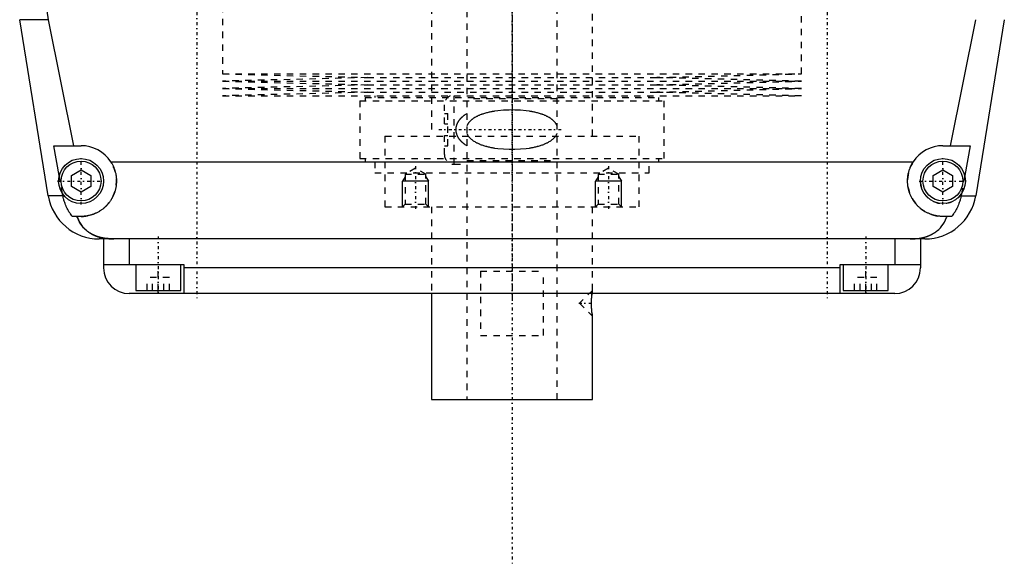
# Model space of a CAD drawing. Extents: x -120 to 120, y -123 to 447.
# Tile 1 of 9: x -77 to 77, y -123 to -38. Entities that reach past the tile are written whole.
import ezdxf

# ---------------------------------------------------------------- set-up
doc = ezdxf.new("R2010")
doc.units = 0
doc.linetypes.add('CENTER', pattern=[1.5, 0.45, -0.5, 0.05, -0.5])
doc.linetypes.add('DASHED', pattern=[2, 1, -1])
for name, color, linetype in [('AM_0', 7, 'CONTINUOUS'), ('AM_10', 7, 'CONTINUOUS'), ('AM_3', 7, 'DASHED'), ('AM_7', 7, 'CENTER')]:
    doc.layers.add(name, color=color, linetype=linetype)

msp = doc.modelspace()

# ---------------------------------------------------------------- linework, layer by layer
at = {"layer": 'AM_0', "color": 7, "linetype": 'CONTINUOUS'}
for p, q in [((-72.1, -65.78), (-76.54, -38.4)), ((-72.1, -38.4), (-76.54, -38.4)), ((-72.1, -38.4), (-68.19, -58)), ((68.19, -58), (72.1, -38.4)), ((76.54, -38.4), (72.1, -65.78)), ((-70.39, -62.62), (-71.21, -58)), ((-71.21, -58), (-67, -58)), ((67, -58), (71.21, -58)), ((71.21, -58), (70.39, -62.62)), ((-62.39, -60.5), (62.39, -60.5)), ((-68.5, -62.63), (-67, -61.77)), ((-68.5, -64.37), (-68.5, -62.63)), ((-67, -61.77), (-65.5, -62.63)), ((-65.5, -62.63), (-65.5, -64.37)), ((65.5, -62.63), (67, -61.77)), ((65.5, -64.37), (65.5, -62.63)), ((67, -61.77), (68.5, -62.63)), ((68.5, -62.63), (68.5, -64.37)), ((-69.82, -65.78), (-72.1, -65.78)), ((-69.82, -65.78), (-69.87, -65.5)), ((-67, -65.23), (-68.5, -64.37)), ((-65.5, -64.37), (-67, -65.23)), ((67, -65.23), (65.5, -64.37)), ((68.5, -64.37), (67, -65.23)), ((69.87, -65.5), (69.82, -65.78)), ((69.82, -65.78), (72.1, -65.78)), ((-67, -69), (-68.39, -69)), ((68.39, -69), (67, -69)), ((64.2, -72.5), (-64.2, -72.5)), ((-63.5, -72.5), (-63.5, -77)), ((-59.5, -72.5), (-59.5, -76.5)), ((59.5, -72.5), (59.5, -76.5)), ((63.5, -72.5), (63.5, -77)), ((-63.5, -76.5), (-51, -76.5)), ((-58.5, -76.5), (-58.5, -80.5)), ((-51.5, -80.5), (-51.5, -76.5)), ((-51, -76.5), (-51, -81)), ((51, -81), (51, -76.5)), ((51, -76.5), (63.5, -76.5)), ((51.5, -76.5), (51.5, -80.5)), ((58.5, -80.5), (58.5, -76.5)), ((51, -77), (-51, -77)), ((59.5, -81), (-59.5, -81)), ((-58.5, -80.5), (-51.5, -80.5)), ((-55, -81), (-55, -80.5)), ((-12.5, -81), (-12.5, -97.5)), ((12.43, -81.11), (12.42, -81.25)), ((51.5, -80.5), (58.5, -80.5)), ((55, -81), (55, -80.5)), ((12.45, -84.14), (12.47, -84.29)), ((12.49, -84.42), (12.49, -84.46)), ((12.5, -97.5), (12.5, -84.5)), ((-12.5, -97.5), (12.5, -97.5))]:
    msp.add_line(p, q, dxfattribs=at)
for points in [[(-72.97, -26.54, 0), (-72.99, -26.87, 0), (-73.01, -27.51, 0), (-73.02, -28.16, 0), (-73.02, -28.47, 0), (-73.02, -28.79, 0), (-73.02, -29.43, 0), (-73, -30.07, 0), (-72.98, -30.72, 0), (-72.96, -31.37, 0), (-72.92, -32.03, 0), (-72.9, -32.36, 0), (-72.87, -32.69, 0), (-72.82, -33.35, 0), (-72.75, -34.02, 0), (-72.68, -34.69, 0), (-72.59, -35.36, 0), (-72.5, -36.04, 0), (-72.45, -36.38, 0), (-72.4, -36.71, 0), (-72.29, -37.39, 0), (-72.17, -38.06, 0), (-72.1, -38.4, 0)], [(-62.39, -60.5, 0), (-62.36, -60.55, 0), (-62.3, -60.65, 0), (-62.24, -60.74, 0), (-62.21, -60.79, 0), (-62.18, -60.84, 0), (-62.13, -60.95, 0), (-62.08, -61.05, 0), (-62.03, -61.15, 0), (-61.98, -61.26, 0), (-61.93, -61.36, 0), (-61.91, -61.41, 0), (-61.89, -61.47, 0), (-61.85, -61.57, 0), (-61.81, -61.68, 0), (-61.77, -61.79, 0), (-61.74, -61.9, 0), (-61.71, -62.01, 0), (-61.69, -62.06, 0), (-61.68, -62.12, 0), (-61.65, -62.23, 0), (-61.62, -62.34, 0), (-61.61, -62.39, 0), (-61.6, -62.45, 0), (-61.58, -62.56, 0), (-61.56, -62.66, 0), (-61.56, -62.72, 0), (-61.55, -62.77, 0), (-61.53, -62.88, 0), (-61.52, -62.99, 0), (-61.51, -63.1, 0), (-61.51, -63.21, 0), (-61.5, -63.31, 0), (-61.5, -63.37, 0), (-61.5, -63.42, 0), (-61.5, -63.52, 0), (-61.5, -63.63, 0), (-61.5, -63.73, 0), (-61.51, -63.84, 0), (-61.52, -63.95, 0), (-61.52, -64, 0), (-61.53, -64.05, 0), (-61.54, -64.16, 0), (-61.55, -64.26, 0), (-61.57, -64.37, 0), (-61.59, -64.47, 0), (-61.61, -64.58, 0), (-61.62, -64.63, 0), (-61.63, -64.69, 0), (-61.65, -64.79, 0), (-61.68, -64.9, 0), (-61.71, -65, 0), (-61.74, -65.1, 0), (-61.77, -65.21, 0), (-61.79, -65.26, 0), (-61.81, -65.31, 0), (-61.84, -65.41, 0), (-61.88, -65.51, 0), (-61.92, -65.61, 0), (-61.96, -65.71, 0), (-62.01, -65.81, 0), (-62.03, -65.86, 0), (-62.05, -65.9, 0), (-62.1, -66, 0), (-62.15, -66.1, 0), (-62.18, -66.14, 0), (-62.2, -66.19, 0), (-62.26, -66.28, 0), (-62.31, -66.37, 0), (-62.34, -66.42, 0), (-62.37, -66.46, 0), (-62.43, -66.55, 0), (-62.49, -66.64, 0), (-62.55, -66.73, 0), (-62.61, -66.81, 0), (-62.67, -66.9, 0), (-62.71, -66.94, 0), (-62.74, -66.98, 0), (-62.81, -67.06, 0), (-62.87, -67.14, 0), (-62.94, -67.21, 0), (-63.01, -67.29, 0), (-63.09, -67.36, 0), (-63.12, -67.4, 0), (-63.16, -67.44, 0), (-63.23, -67.51, 0), (-63.31, -67.58, 0), (-63.38, -67.64, 0), (-63.46, -67.71, 0), (-63.55, -67.78, 0), (-63.59, -67.81, 0), (-63.63, -67.85, 0), (-63.71, -67.91, 0), (-63.8, -67.97, 0), (-63.89, -68.04, 0), (-63.98, -68.1, 0), (-64.07, -68.15, 0), (-64.12, -68.18, 0), (-64.16, -68.21, 0), (-64.26, -68.27, 0), (-64.36, -68.32, 0), (-64.45, -68.37, 0), (-64.55, -68.43, 0), (-64.65, -68.47, 0), (-64.7, -68.5, 0), (-64.76, -68.52, 0), (-64.86, -68.57, 0), (-64.96, -68.61, 0), (-65.02, -68.63, 0), (-65.07, -68.65, 0), (-65.17, -68.69, 0), (-65.28, -68.72, 0), (-65.34, -68.74, 0), (-65.39, -68.76, 0), (-65.5, -68.79, 0), (-65.61, -68.82, 0), (-65.72, -68.85, 0), (-65.83, -68.87, 0), (-65.94, -68.9, 0), (-66, -68.91, 0), (-66.05, -68.92, 0), (-66.16, -68.94, 0), (-66.27, -68.95, 0), (-66.39, -68.97, 0), (-66.5, -68.98, 0), (-66.61, -68.99, 0), (-66.67, -68.99, 0), (-66.72, -68.99, 0), (-66.83, -69, 0), (-66.94, -69, 0), (-67, -69, 0)], [(67, -69, 0), (66.94, -69, 0), (66.83, -69, 0), (66.72, -68.99, 0), (66.67, -68.99, 0), (66.61, -68.99, 0), (66.5, -68.98, 0), (66.39, -68.97, 0), (66.27, -68.95, 0), (66.16, -68.94, 0), (66.05, -68.92, 0), (66, -68.91, 0), (65.94, -68.9, 0), (65.83, -68.87, 0), (65.72, -68.85, 0), (65.61, -68.82, 0), (65.5, -68.79, 0), (65.39, -68.76, 0), (65.34, -68.74, 0), (65.28, -68.72, 0), (65.17, -68.69, 0), (65.07, -68.65, 0), (65.02, -68.63, 0), (64.96, -68.61, 0), (64.86, -68.57, 0), (64.76, -68.52, 0), (64.7, -68.5, 0), (64.65, -68.47, 0), (64.55, -68.43, 0), (64.45, -68.37, 0), (64.36, -68.32, 0), (64.26, -68.27, 0), (64.16, -68.21, 0), (64.12, -68.18, 0), (64.07, -68.15, 0), (63.98, -68.1, 0), (63.89, -68.04, 0), (63.8, -67.97, 0), (63.71, -67.91, 0), (63.63, -67.85, 0), (63.59, -67.81, 0), (63.55, -67.78, 0), (63.46, -67.71, 0), (63.38, -67.64, 0), (63.31, -67.58, 0), (63.23, -67.51, 0), (63.16, -67.44, 0), (63.12, -67.4, 0), (63.09, -67.36, 0), (63.01, -67.29, 0), (62.94, -67.21, 0), (62.87, -67.14, 0), (62.81, -67.06, 0), (62.74, -66.98, 0), (62.71, -66.94, 0), (62.67, -66.9, 0), (62.61, -66.81, 0), (62.55, -66.73, 0), (62.49, -66.64, 0), (62.43, -66.55, 0), (62.37, -66.46, 0), (62.34, -66.42, 0), (62.31, -66.37, 0), (62.26, -66.28, 0), (62.2, -66.19, 0), (62.18, -66.14, 0), (62.15, -66.1, 0), (62.1, -66, 0), (62.05, -65.9, 0), (62.03, -65.86, 0), (62.01, -65.81, 0), (61.96, -65.71, 0), (61.92, -65.61, 0), (61.88, -65.51, 0), (61.84, -65.41, 0), (61.81, -65.31, 0), (61.79, -65.26, 0), (61.77, -65.21, 0), (61.74, -65.1, 0), (61.71, -65, 0), (61.68, -64.9, 0), (61.65, -64.79, 0), (61.63, -64.69, 0), (61.62, -64.63, 0), (61.61, -64.58, 0), (61.59, -64.47, 0), (61.57, -64.37, 0), (61.55, -64.26, 0), (61.54, -64.16, 0), (61.53, -64.05, 0), (61.52, -64, 0), (61.52, -63.95, 0), (61.51, -63.84, 0), (61.5, -63.73, 0), (61.5, -63.63, 0), (61.5, -63.52, 0), (61.5, -63.42, 0), (61.5, -63.37, 0), (61.5, -63.31, 0), (61.51, -63.21, 0), (61.51, -63.1, 0), (61.52, -62.99, 0), (61.53, -62.88, 0), (61.55, -62.77, 0), (61.56, -62.72, 0), (61.56, -62.66, 0), (61.58, -62.56, 0), (61.6, -62.45, 0), (61.61, -62.39, 0), (61.62, -62.34, 0), (61.65, -62.23, 0), (61.68, -62.12, 0), (61.69, -62.06, 0), (61.71, -62.01, 0), (61.74, -61.9, 0), (61.77, -61.79, 0), (61.81, -61.68, 0), (61.85, -61.57, 0), (61.89, -61.47, 0), (61.91, -61.41, 0), (61.93, -61.36, 0), (61.98, -61.26, 0), (62.03, -61.15, 0), (62.08, -61.05, 0), (62.13, -60.95, 0), (62.18, -60.84, 0), (62.21, -60.79, 0), (62.24, -60.74, 0), (62.3, -60.65, 0), (62.36, -60.55, 0), (62.39, -60.5, 0)], [(-68.39, -69, 0), (-68.45, -68.92, 0), (-68.56, -68.77, 0), (-68.67, -68.61, 0), (-68.72, -68.53, 0), (-68.77, -68.45, 0), (-68.88, -68.28, 0), (-68.98, -68.11, 0), (-69.07, -67.93, 0), (-69.17, -67.75, 0), (-69.26, -67.57, 0), (-69.3, -67.47, 0), (-69.34, -67.38, 0), (-69.42, -67.19, 0), (-69.49, -67.01, 0), (-69.55, -66.83, 0), (-69.61, -66.65, 0), (-69.66, -66.46, 0), (-69.69, -66.37, 0), (-69.71, -66.27, 0), (-69.76, -66.08, 0), (-69.8, -65.88, 0), (-69.82, -65.78, 0)], [(69.82, -65.78, 0), (69.8, -65.88, 0), (69.76, -66.08, 0), (69.71, -66.27, 0), (69.69, -66.37, 0), (69.66, -66.46, 0), (69.61, -66.65, 0), (69.55, -66.83, 0), (69.49, -67.01, 0), (69.42, -67.19, 0), (69.34, -67.38, 0), (69.3, -67.47, 0), (69.26, -67.57, 0), (69.17, -67.75, 0), (69.07, -67.93, 0), (68.98, -68.11, 0), (68.88, -68.28, 0), (68.77, -68.45, 0), (68.72, -68.53, 0), (68.67, -68.61, 0), (68.56, -68.77, 0), (68.45, -68.92, 0), (68.39, -69, 0)], [(-67.64, -69, 0), (-67.57, -69.19, 0), (-67.42, -69.55, 0), (-67.24, -69.89, 0), (-67.14, -70.05, 0), (-67.04, -70.21, 0), (-66.82, -70.51, 0), (-66.59, -70.78, 0), (-66.32, -71.04, 0), (-66.16, -71.19, 0), (-66.11, -71.23, 0), (-66.07, -71.27, 0), (-66.04, -71.29, 0), (-66.02, -71.31, 0), (-65.97, -71.34, 0), (-65.92, -71.38, 0), (-65.87, -71.42, 0), (-65.81, -71.45, 0), (-65.76, -71.49, 0), (-65.73, -71.51, 0), (-65.71, -71.53, 0), (-65.65, -71.56, 0), (-65.6, -71.6, 0), (-65.57, -71.61, 0), (-65.54, -71.63, 0), (-65.49, -71.66, 0), (-65.43, -71.69, 0), (-65.4, -71.71, 0), (-65.38, -71.73, 0), (-65.32, -71.76, 0), (-65.26, -71.79, 0), (-65.2, -71.82, 0), (-65.14, -71.85, 0), (-65.08, -71.88, 0), (-65.05, -71.89, 0), (-65.02, -71.91, 0), (-64.96, -71.93, 0), (-64.9, -71.96, 0), (-64.83, -71.99, 0), (-64.77, -72.01, 0), (-64.71, -72.04, 0), (-64.68, -72.05, 0), (-64.64, -72.06, 0), (-64.58, -72.09, 0), (-64.52, -72.11, 0), (-64.45, -72.13, 0), (-64.39, -72.15, 0), (-64.32, -72.17, 0), (-64.29, -72.18, 0), (-64.25, -72.19, 0), (-64.19, -72.21, 0), (-64.12, -72.23, 0), (-64.05, -72.25, 0), (-63.98, -72.27, 0), (-63.92, -72.28, 0), (-63.88, -72.29, 0), (-63.85, -72.3, 0), (-63.78, -72.31, 0), (-63.71, -72.33, 0), (-63.64, -72.34, 0), (-63.57, -72.36, 0), (-63.5, -72.37, 0), (-63.46, -72.38, 0), (-63.43, -72.38, 0), (-63.36, -72.39, 0), (-63.28, -72.41, 0), (-63.25, -72.41, 0), (-63.21, -72.42, 0), (-63.14, -72.43, 0), (-63.07, -72.43, 0), (-63.03, -72.44, 0), (-62.99, -72.44, 0), (-62.92, -72.45, 0), (-62.85, -72.46, 0), (-62.77, -72.46, 0), (-62.7, -72.47, 0), (-62.63, -72.48, 0), (-62.59, -72.48, 0), (-62.55, -72.48, 0), (-62.48, -72.49, 0), (-62.41, -72.49, 0), (-62.15, -72.5, 0), (-61.92, -72.5, 0)], [(61.92, -72.5, 0), (62.15, -72.5, 0), (62.41, -72.49, 0), (62.48, -72.49, 0), (62.55, -72.48, 0), (62.59, -72.48, 0), (62.63, -72.48, 0), (62.7, -72.47, 0), (62.77, -72.46, 0), (62.85, -72.46, 0), (62.92, -72.45, 0), (62.99, -72.44, 0), (63.03, -72.44, 0), (63.07, -72.43, 0), (63.14, -72.43, 0), (63.21, -72.42, 0), (63.25, -72.41, 0), (63.28, -72.41, 0), (63.36, -72.39, 0), (63.43, -72.38, 0), (63.46, -72.38, 0), (63.5, -72.37, 0), (63.57, -72.36, 0), (63.64, -72.34, 0), (63.71, -72.33, 0), (63.78, -72.31, 0), (63.86, -72.3, 0), (63.89, -72.29, 0), (63.93, -72.28, 0), (63.99, -72.26, 0), (64.06, -72.25, 0), (64.13, -72.23, 0), (64.2, -72.21, 0), (64.27, -72.19, 0), (64.3, -72.18, 0), (64.33, -72.17, 0), (64.4, -72.15, 0), (64.47, -72.13, 0), (64.53, -72.1, 0), (64.6, -72.08, 0), (64.66, -72.06, 0), (64.69, -72.04, 0), (64.72, -72.03, 0), (64.79, -72.01, 0), (64.85, -71.98, 0), (64.91, -71.95, 0), (64.97, -71.93, 0), (65.03, -71.9, 0), (65.06, -71.89, 0), (65.09, -71.87, 0), (65.15, -71.84, 0), (65.21, -71.81, 0), (65.27, -71.78, 0), (65.33, -71.75, 0), (65.39, -71.72, 0), (65.42, -71.7, 0), (65.45, -71.69, 0), (65.5, -71.65, 0), (65.56, -71.62, 0), (65.59, -71.6, 0), (65.61, -71.59, 0), (65.67, -71.55, 0), (65.72, -71.52, 0), (65.75, -71.5, 0), (65.78, -71.48, 0), (65.83, -71.44, 0), (65.88, -71.41, 0), (65.93, -71.37, 0), (65.98, -71.33, 0), (66.03, -71.29, 0), (66.06, -71.27, 0), (66.08, -71.25, 0), (66.13, -71.21, 0), (66.18, -71.17, 0), (66.34, -71.03, 0), (66.6, -70.77, 0), (66.84, -70.49, 0), (67.05, -70.19, 0), (67.15, -70.03, 0), (67.25, -69.87, 0), (67.42, -69.54, 0), (67.57, -69.18, 0), (67.64, -69, 0)], [(12.5, -84.5, 0), (12.5, -84.5, 0), (12.5, -84.5, 0), (12.5, -84.5, 0), (12.5, -84.5, 0), (12.5, -84.49, 0), (12.5, -84.49, 0), (12.5, -84.48, 0), (12.5, -84.48, 0), (12.5, -84.47, 0), (12.49, -84.46, 0), (12.49, -84.46, 0), (12.49, -84.45, 0), (12.49, -84.44, 0), (12.49, -84.43, 0), (12.49, -84.42, 0), (12.49, -84.4, 0), (12.48, -84.39, 0), (12.48, -84.38, 0), (12.48, -84.37, 0), (12.48, -84.35, 0), (12.48, -84.34, 0), (12.48, -84.33, 0), (12.48, -84.32, 0), (12.47, -84.3, 0), (12.47, -84.28, 0), (12.47, -84.27, 0), (12.47, -84.25, 0), (12.47, -84.23, 0), (12.46, -84.21, 0), (12.46, -84.18, 0), (12.46, -84.16, 0), (12.45, -84.13, 0), (12.45, -84.12, 0), (12.45, -84.11, 0), (12.45, -84.08, 0), (12.44, -84.05, 0), (12.44, -84.02, 0), (12.44, -83.99, 0), (12.44, -83.96, 0), (12.43, -83.95, 0), (12.43, -83.93, 0), (12.43, -83.9, 0), (12.43, -83.87, 0), (12.42, -83.84, 0), (12.42, -83.8, 0), (12.42, -83.77, 0), (12.42, -83.75, 0), (12.41, -83.74, 0), (12.41, -83.7, 0), (12.41, -83.67, 0), (12.41, -83.63, 0), (12.4, -83.59, 0), (12.4, -83.55, 0), (12.4, -83.54, 0), (12.4, -83.52, 0), (12.39, -83.48, 0), (12.39, -83.44, 0), (12.39, -83.4, 0), (12.39, -83.36, 0), (12.38, -83.32, 0), (12.38, -83.3, 0), (12.38, -83.27, 0), (12.38, -83.23, 0), (12.38, -83.19, 0), (12.38, -83.17, 0), (12.38, -83.15, 0), (12.37, -83.11, 0), (12.37, -83.06, 0), (12.37, -83.04, 0), (12.37, -83.02, 0), (12.37, -82.98, 0), (12.37, -82.93, 0), (12.37, -82.89, 0), (12.36, -82.85, 0), (12.36, -82.8, 0), (12.36, -82.78, 0), (12.36, -82.76, 0), (12.36, -82.72, 0), (12.36, -82.67, 0), (12.36, -82.63, 0), (12.36, -82.59, 0), (12.36, -82.55, 0), (12.36, -82.53, 0), (12.36, -82.5, 0), (12.36, -82.46, 0), (12.36, -82.42, 0), (12.36, -82.38, 0), (12.36, -82.33, 0), (12.36, -82.29, 0), (12.36, -82.27, 0), (12.36, -82.25, 0), (12.36, -82.21, 0), (12.36, -82.16, 0), (12.37, -82.12, 0), (12.37, -82.07, 0), (12.37, -82.03, 0), (12.37, -82.01, 0), (12.37, -81.99, 0), (12.37, -81.95, 0), (12.37, -81.9, 0), (12.38, -81.86, 0), (12.38, -81.82, 0), (12.38, -81.78, 0), (12.38, -81.75, 0), (12.38, -81.73, 0), (12.38, -81.69, 0), (12.39, -81.65, 0), (12.39, -81.63, 0), (12.39, -81.61, 0), (12.39, -81.57, 0), (12.39, -81.53, 0), (12.4, -81.51, 0), (12.4, -81.49, 0), (12.4, -81.45, 0), (12.4, -81.42, 0), (12.4, -81.38, 0), (12.41, -81.34, 0), (12.41, -81.31, 0), (12.41, -81.29, 0), (12.41, -81.27, 0), (12.42, -81.24, 0), (12.42, -81.2, 0), (12.42, -81.17, 0), (12.43, -81.14, 0), (12.43, -81.11, 0), (12.43, -81.09, 0), (12.43, -81.07, 0), (12.43, -81.04, 0), (12.44, -81.01, 0), (12.44, -81, 0)]]:
    msp.add_polyline3d(points, dxfattribs=at)
for centre, radius in [((-67, -63.5), 3.5), ((-67, -63.5), 3.1), ((67, -63.5), 3.5), ((67, -63.5), 3.1)]:
    msp.add_circle(centre, radius, dxfattribs=at)
for centre, radius, start, end in [((-67, -63.5), 5.5, 33.0557, 90), ((67, -63.5), 5.5, 90, 146.9443), ((-64.2, -64.5), 8, 189.225, 270), ((64.2, -64.5), 8, 270, 350.775), ((-59.5, -77), 4, 180, 270), ((59.5, -77), 4, 270, 0)]:
    msp.add_arc(centre, radius, start, end, dxfattribs=at)
at = {"layer": 'AM_10', "color": 7, "linetype": 'CONTINUOUS'}
for p, q in [((-16.62, -62.84), (-17, -63.5)), ((-13, -63.5), (-17, -63.5)), ((-17, -67.5), (-17, -63.5)), ((-13.38, -62.84), (-13, -63.5)), ((-13, -67.5), (-13, -63.5)), ((13.38, -62.84), (13, -63.5)), ((17, -63.5), (13, -63.5)), ((13, -67.5), (13, -63.5)), ((16.62, -62.84), (17, -63.5)), ((17, -67.5), (17, -63.5))]:
    msp.add_line(p, q, dxfattribs=at)
at = {"layer": 'AM_3', "color": 6, "linetype": 'DASHED'}
for p, q in [((-7, 421), (-7, -97.5)), ((7, -97.5), (7, 421)), ((-12.5, 405.5), (-12.5, -56.5)), ((12.5, -56.5), (12.5, 405.5)), ((-45, -30.25), (-45, -46.83)), ((45, -46.83), (45, -30.25)), ((-45, -46.83), (-22.5, -47.4)), ((-45, -46.83), (45, -46.83)), ((-22.5, -47.4), (-45, -47.97)), ((-22.5, -47.4), (22.5, -47.4)), ((22.5, -47.4), (45, -46.83)), ((45, -47.97), (22.5, -47.4)), ((-45, -47.97), (-22.5, -48.54)), ((-45, -47.97), (45, -47.97)), ((-22.5, -48.54), (-45, -49.11)), ((-22.5, -48.54), (22.5, -48.54)), ((22.5, -48.54), (45, -47.97)), ((45, -49.11), (22.5, -48.54)), ((-45, -49.11), (-22.5, -49.68)), ((-45, -49.11), (45, -49.11)), ((-22.5, -49.68), (-45, -50.25)), ((-45, -50.25), (45, -50.25)), ((-22.85, -50.5), (-22.85, -51)), ((-22.85, -50.5), (22.85, -50.5)), ((-22.5, -49.68), (22.5, -49.68)), ((-21.35, -50.25), (-21.35, -50.5)), ((-9, -60.88), (-9, -50.25)), ((21.35, -50.5), (21.35, -50.25)), ((22.5, -49.68), (45, -49.11)), ((45, -50.25), (22.5, -49.68)), ((22.85, -51), (22.85, -50.5)), ((-23.65, -51), (-23.65, -60)), ((-23.65, -51), (23.65, -51)), ((-10.5, -54.6), (-10.5, -51.62)), ((7, -50.7), (-7, -50.7)), ((23.65, -60), (23.65, -51)), ((-10.5, -53), (-10, -53)), ((-10, -58), (-10, -53)), ((-10.5, -54.6), (-10, -54.6)), ((-19.75, -56.5), (19.75, -56.5)), ((-19.75, -56.5), (-19.75, -67.5)), ((-19.75, -56.5), (0, -56.5)), ((-10.5, -59.38), (-10.5, -56.4)), ((-10.5, -56.4), (-10, -56.4)), ((19.75, -67.5), (19.75, -56.5)), ((-10.5, -58), (-10, -58)), ((-23.65, -60), (23.65, -60)), ((-22.85, -60), (-22.85, -60.5)), ((-21.35, -60.5), (-21.35, -62.2)), ((-9, -60.88), (-7, -60.88)), ((-7, -60.3), (7, -60.3)), ((21.35, -62.2), (21.35, -60.5)), ((22.85, -60.5), (22.85, -60)), ((-69.87, -65.5), (-70.39, -62.62)), ((-21.35, -62.2), (21.35, -62.2)), ((-15, -61.5), (-16.62, -62.44)), ((-16.62, -62.44), (-16.62, -67.12)), ((-16.62, -62.44), (-13.38, -62.44)), ((-13.38, -62.44), (-15, -61.5)), ((-13.38, -67.12), (-13.38, -62.44)), ((15, -61.5), (13.38, -62.44)), ((13.38, -62.44), (13.38, -67.12)), ((13.38, -62.44), (16.62, -62.44)), ((16.62, -62.44), (15, -61.5)), ((16.62, -67.12), (16.62, -62.44)), ((70.39, -62.62), (69.87, -65.5)), ((-16.62, -67.12), (-17, -67.5)), ((-16.62, -67.12), (-13.38, -67.12)), ((-13, -67.5), (-13.38, -67.12)), ((13.38, -67.12), (13, -67.5)), ((13.38, -67.12), (16.62, -67.12)), ((17, -67.5), (16.62, -67.12)), ((-19.75, -67.5), (19.75, -67.5)), ((-12.5, -67.5), (-12.5, -81)), ((12.5, -80.5), (12.5, -67.5)), ((-55, -80.5), (-55, -76.5)), ((55, -80.5), (55, -76.5)), ((-4.9, -77.5), (4.9, -77.5)), ((-4.9, -77.5), (-4.9, -87.5)), ((4.9, -87.5), (4.9, -77.5)), ((-56.73, -80.5), (-56.73, -78.5)), ((-53.27, -78.5), (-56.73, -78.5)), ((-55.87, -80.5), (-55.87, -78.5)), ((-54.13, -80.5), (-54.13, -78.5)), ((-53.27, -80.5), (-53.27, -78.5)), ((53.27, -80.5), (53.27, -78.5)), ((56.73, -78.5), (53.27, -78.5)), ((54.13, -80.5), (54.13, -78.5)), ((55.87, -80.5), (55.87, -78.5)), ((56.73, -80.5), (56.73, -78.5)), ((12.5, -80.5), (10.5, -82.5)), ((10.5, -82.5), (12.5, -84.5)), ((12.47, -84.29), (12.49, -84.42)), ((12.49, -84.46), (12.5, -84.5)), ((-4.9, -87.5), (4.9, -87.5))]:
    msp.add_line(p, q, dxfattribs=at)
for points in [[(-7, -53, 0), (-7.15, -53.1, 0), (-7.33, -53.21, 0), (-7.38, -53.25, 0), (-7.42, -53.28, 0), (-7.45, -53.3, 0), (-7.47, -53.32, 0), (-7.52, -53.35, 0), (-7.57, -53.39, 0), (-7.61, -53.43, 0), (-7.66, -53.46, 0), (-7.7, -53.5, 0), (-7.72, -53.52, 0), (-7.75, -53.54, 0), (-7.79, -53.58, 0), (-7.83, -53.62, 0), (-7.85, -53.64, 0), (-7.88, -53.66, 0), (-7.92, -53.7, 0), (-7.96, -53.74, 0), (-7.98, -53.76, 0), (-8, -53.78, 0), (-8.04, -53.82, 0), (-8.07, -53.87, 0), (-8.11, -53.91, 0), (-8.15, -53.95, 0), (-8.18, -54, 0), (-8.2, -54.02, 0), (-8.22, -54.04, 0), (-8.25, -54.09, 0), (-8.28, -54.13, 0), (-8.32, -54.18, 0), (-8.35, -54.23, 0), (-8.38, -54.28, 0), (-8.39, -54.3, 0), (-8.41, -54.33, 0), (-8.44, -54.38, 0), (-8.47, -54.43, 0), (-8.5, -54.49, 0), (-8.52, -54.54, 0), (-8.55, -54.6, 0), (-8.56, -54.62, 0), (-8.57, -54.65, 0), (-8.59, -54.71, 0), (-8.61, -54.77, 0), (-8.63, -54.82, 0), (-8.65, -54.88, 0), (-8.67, -54.94, 0), (-8.68, -54.97, 0), (-8.68, -55, 0), (-8.7, -55.06, 0), (-8.71, -55.12, 0), (-8.72, -55.18, 0), (-8.73, -55.24, 0), (-8.73, -55.3, 0), (-8.73, -55.33, 0), (-8.74, -55.35, 0), (-8.74, -55.41, 0), (-8.74, -55.47, 0), (-8.74, -55.5, 0), (-8.74, -55.53, 0), (-8.74, -55.59, 0), (-8.74, -55.65, 0), (-8.73, -55.67, 0), (-8.73, -55.7, 0), (-8.73, -55.76, 0), (-8.72, -55.82, 0), (-8.71, -55.88, 0), (-8.7, -55.94, 0), (-8.68, -56, 0), (-8.68, -56.03, 0), (-8.67, -56.06, 0), (-8.65, -56.12, 0), (-8.63, -56.18, 0), (-8.61, -56.23, 0), (-8.59, -56.29, 0), (-8.57, -56.35, 0), (-8.56, -56.38, 0), (-8.55, -56.4, 0), (-8.52, -56.46, 0), (-8.5, -56.51, 0), (-8.47, -56.57, 0), (-8.44, -56.62, 0), (-8.41, -56.67, 0), (-8.39, -56.7, 0), (-8.38, -56.72, 0), (-8.35, -56.77, 0), (-8.32, -56.82, 0), (-8.28, -56.87, 0), (-8.25, -56.91, 0), (-8.22, -56.96, 0), (-8.2, -56.98, 0), (-8.18, -57, 0), (-8.15, -57.05, 0), (-8.11, -57.09, 0), (-8.07, -57.13, 0), (-8.04, -57.18, 0), (-8, -57.22, 0), (-7.98, -57.24, 0), (-7.96, -57.26, 0), (-7.92, -57.3, 0), (-7.88, -57.34, 0), (-7.85, -57.36, 0), (-7.83, -57.38, 0), (-7.79, -57.42, 0), (-7.75, -57.46, 0), (-7.72, -57.48, 0), (-7.7, -57.5, 0), (-7.66, -57.54, 0), (-7.61, -57.57, 0), (-7.57, -57.61, 0), (-7.52, -57.65, 0), (-7.47, -57.68, 0), (-7.45, -57.7, 0), (-7.42, -57.72, 0), (-7.38, -57.75, 0), (-7.33, -57.79, 0), (-7.15, -57.9, 0), (-7, -58, 0)], [(7, -54.88, 0), (7, -54.87, 0), (6.99, -54.85, 0), (6.98, -54.82, 0), (6.97, -54.81, 0), (6.96, -54.8, 0), (6.95, -54.78, 0), (6.94, -54.76, 0), (6.93, -54.73, 0), (6.92, -54.71, 0), (6.91, -54.69, 0), (6.9, -54.68, 0), (6.9, -54.67, 0), (6.88, -54.65, 0), (6.87, -54.63, 0), (6.82, -54.55, 0), (6.78, -54.49, 0), (6.74, -54.43, 0), (6.65, -54.32, 0), (6.55, -54.22, 0), (6.45, -54.12, 0), (6.35, -54.03, 0), (6.25, -53.94, 0), (6.19, -53.9, 0), (6.14, -53.86, 0), (6.03, -53.78, 0), (5.91, -53.7, 0), (5.8, -53.63, 0), (5.68, -53.56, 0), (5.56, -53.5, 0), (5.5, -53.47, 0), (5.44, -53.44, 0), (5.32, -53.38, 0), (5.19, -53.32, 0), (5.13, -53.29, 0), (5.06, -53.27, 0), (4.94, -53.21, 0), (4.81, -53.16, 0), (4.74, -53.14, 0), (4.67, -53.12, 0), (4.54, -53.07, 0), (4.41, -53.03, 0), (4.27, -52.99, 0), (4.13, -52.95, 0), (3.99, -52.91, 0), (3.92, -52.89, 0), (3.85, -52.87, 0), (3.71, -52.84, 0), (3.57, -52.8, 0), (3.43, -52.77, 0), (3.28, -52.74, 0), (3.14, -52.71, 0), (3.07, -52.7, 0), (2.99, -52.69, 0), (2.85, -52.66, 0), (2.7, -52.64, 0), (2.19, -52.57, 0), (1.3, -52.49, 0), (0.43, -52.45, 0), (0, -52.44, 0), (-0.43, -52.45, 0), (-1.3, -52.49, 0), (-2.19, -52.57, 0), (-2.7, -52.64, 0), (-2.85, -52.66, 0), (-2.99, -52.69, 0), (-3.07, -52.7, 0), (-3.14, -52.71, 0), (-3.28, -52.74, 0), (-3.43, -52.77, 0), (-3.57, -52.8, 0), (-3.71, -52.84, 0), (-3.85, -52.87, 0), (-3.92, -52.89, 0), (-3.99, -52.91, 0), (-4.13, -52.95, 0), (-4.27, -52.99, 0), (-4.41, -53.03, 0), (-4.54, -53.07, 0), (-4.67, -53.12, 0), (-4.74, -53.14, 0), (-4.81, -53.16, 0), (-4.94, -53.21, 0), (-5.06, -53.27, 0), (-5.13, -53.29, 0), (-5.19, -53.32, 0), (-5.32, -53.38, 0), (-5.44, -53.44, 0), (-5.5, -53.47, 0), (-5.56, -53.5, 0), (-5.68, -53.56, 0), (-5.8, -53.63, 0), (-5.91, -53.7, 0), (-6.03, -53.78, 0), (-6.14, -53.86, 0), (-6.19, -53.9, 0), (-6.25, -53.94, 0), (-6.35, -54.03, 0), (-6.45, -54.12, 0), (-6.55, -54.22, 0), (-6.65, -54.32, 0), (-6.74, -54.43, 0), (-6.78, -54.49, 0), (-6.82, -54.55, 0), (-6.87, -54.63, 0), (-6.88, -54.65, 0), (-6.9, -54.67, 0), (-6.9, -54.68, 0), (-6.91, -54.69, 0), (-6.92, -54.71, 0), (-6.93, -54.73, 0), (-6.94, -54.76, 0), (-6.95, -54.78, 0), (-6.96, -54.8, 0), (-6.97, -54.81, 0), (-6.98, -54.82, 0), (-6.99, -54.85, 0), (-7, -54.87, 0), (-7, -54.88, 0)], [(-7, -56.12, 0), (-7, -56.13, 0), (-6.99, -56.15, 0), (-6.98, -56.18, 0), (-6.97, -56.19, 0), (-6.96, -56.2, 0), (-6.95, -56.22, 0), (-6.94, -56.24, 0), (-6.93, -56.27, 0), (-6.92, -56.29, 0), (-6.91, -56.31, 0), (-6.9, -56.32, 0), (-6.9, -56.33, 0), (-6.88, -56.35, 0), (-6.87, -56.37, 0), (-6.82, -56.45, 0), (-6.78, -56.51, 0), (-6.74, -56.57, 0), (-6.65, -56.68, 0), (-6.55, -56.78, 0), (-6.45, -56.88, 0), (-6.35, -56.97, 0), (-6.25, -57.06, 0), (-6.19, -57.1, 0), (-6.14, -57.14, 0), (-6.03, -57.22, 0), (-5.91, -57.3, 0), (-5.8, -57.37, 0), (-5.68, -57.44, 0), (-5.56, -57.5, 0), (-5.5, -57.53, 0), (-5.44, -57.56, 0), (-5.32, -57.62, 0), (-5.19, -57.68, 0), (-5.13, -57.71, 0), (-5.06, -57.73, 0), (-4.94, -57.79, 0), (-4.81, -57.84, 0), (-4.74, -57.86, 0), (-4.67, -57.88, 0), (-4.54, -57.93, 0), (-4.41, -57.97, 0), (-4.27, -58.01, 0), (-4.13, -58.05, 0), (-3.99, -58.09, 0), (-3.92, -58.11, 0), (-3.85, -58.13, 0), (-3.71, -58.16, 0), (-3.57, -58.2, 0), (-3.43, -58.23, 0), (-3.28, -58.26, 0), (-3.14, -58.29, 0), (-3.07, -58.3, 0), (-2.99, -58.31, 0), (-2.85, -58.34, 0), (-2.7, -58.36, 0), (-2.19, -58.43, 0), (-1.3, -58.51, 0), (-0.43, -58.55, 0), (0, -58.56, 0), (0.43, -58.55, 0), (1.3, -58.51, 0), (2.19, -58.43, 0), (2.7, -58.36, 0), (2.85, -58.34, 0), (2.99, -58.31, 0), (3.07, -58.3, 0), (3.14, -58.29, 0), (3.28, -58.26, 0), (3.43, -58.23, 0), (3.57, -58.2, 0), (3.71, -58.16, 0), (3.85, -58.13, 0), (3.92, -58.11, 0), (3.99, -58.09, 0), (4.13, -58.05, 0), (4.27, -58.01, 0), (4.41, -57.97, 0), (4.54, -57.93, 0), (4.67, -57.88, 0), (4.74, -57.86, 0), (4.81, -57.84, 0), (4.94, -57.79, 0), (5.06, -57.73, 0), (5.13, -57.71, 0), (5.19, -57.68, 0), (5.32, -57.62, 0), (5.44, -57.56, 0), (5.5, -57.53, 0), (5.56, -57.5, 0), (5.68, -57.44, 0), (5.8, -57.37, 0), (5.91, -57.3, 0), (6.03, -57.22, 0), (6.14, -57.14, 0), (6.19, -57.1, 0), (6.25, -57.06, 0), (6.35, -56.97, 0), (6.45, -56.88, 0), (6.55, -56.78, 0), (6.65, -56.68, 0), (6.74, -56.57, 0), (6.78, -56.51, 0), (6.82, -56.45, 0), (6.87, -56.37, 0), (6.88, -56.35, 0), (6.9, -56.33, 0), (6.9, -56.32, 0), (6.91, -56.31, 0), (6.92, -56.29, 0), (6.93, -56.27, 0), (6.94, -56.24, 0), (6.95, -56.22, 0), (6.96, -56.2, 0), (6.97, -56.19, 0), (6.98, -56.18, 0), (6.99, -56.15, 0), (7, -56.13, 0), (7, -56.12, 0)], [(-61.92, -72.5, 0), (-62.15, -72.5, 0), (-62.41, -72.49, 0), (-62.48, -72.49, 0), (-62.55, -72.48, 0), (-62.59, -72.48, 0), (-62.63, -72.48, 0), (-62.7, -72.47, 0), (-62.77, -72.46, 0), (-62.85, -72.46, 0), (-62.92, -72.45, 0), (-62.99, -72.44, 0), (-63.03, -72.44, 0), (-63.07, -72.43, 0), (-63.14, -72.43, 0), (-63.21, -72.42, 0), (-63.25, -72.41, 0), (-63.28, -72.41, 0), (-63.36, -72.39, 0), (-63.43, -72.38, 0), (-63.46, -72.38, 0), (-63.5, -72.37, 0), (-63.57, -72.36, 0), (-63.64, -72.34, 0), (-63.71, -72.33, 0), (-63.78, -72.31, 0), (-63.86, -72.3, 0), (-63.89, -72.29, 0), (-63.93, -72.28, 0), (-63.99, -72.26, 0), (-64.06, -72.25, 0), (-64.13, -72.23, 0), (-64.2, -72.21, 0), (-64.27, -72.19, 0), (-64.3, -72.18, 0), (-64.33, -72.17, 0), (-64.4, -72.15, 0), (-64.47, -72.13, 0), (-64.53, -72.1, 0), (-64.6, -72.08, 0), (-64.66, -72.06, 0), (-64.69, -72.04, 0), (-64.72, -72.03, 0), (-64.79, -72.01, 0), (-64.85, -71.98, 0), (-64.91, -71.95, 0), (-64.97, -71.93, 0), (-65.03, -71.9, 0), (-65.06, -71.89, 0), (-65.09, -71.87, 0), (-65.15, -71.84, 0), (-65.21, -71.81, 0), (-65.27, -71.78, 0), (-65.33, -71.75, 0), (-65.39, -71.72, 0), (-65.42, -71.7, 0), (-65.45, -71.69, 0), (-65.5, -71.65, 0), (-65.56, -71.62, 0), (-65.59, -71.6, 0), (-65.61, -71.59, 0), (-65.67, -71.55, 0), (-65.72, -71.52, 0), (-65.75, -71.5, 0), (-65.78, -71.48, 0), (-65.83, -71.44, 0), (-65.88, -71.41, 0), (-65.93, -71.37, 0), (-65.98, -71.33, 0), (-66.03, -71.29, 0), (-66.06, -71.27, 0), (-66.08, -71.25, 0), (-66.13, -71.21, 0), (-66.18, -71.17, 0), (-66.34, -71.03, 0), (-66.6, -70.77, 0), (-66.84, -70.49, 0), (-67.05, -70.19, 0), (-67.15, -70.03, 0), (-67.25, -69.87, 0), (-67.42, -69.54, 0), (-67.57, -69.18, 0), (-67.64, -69, 0)], [(12.5, -80.5, 0), (12.5, -80.5, 0), (12.5, -80.5, 0), (12.5, -80.51, 0), (12.5, -80.52, 0), (12.5, -80.52, 0), (12.49, -80.54, 0), (12.49, -80.56, 0), (12.49, -80.58, 0), (12.48, -80.61, 0), (12.48, -80.64, 0), (12.48, -80.66, 0), (12.48, -80.68, 0), (12.47, -80.72, 0), (12.47, -80.76, 0), (12.46, -80.81, 0), (12.45, -80.86, 0), (12.45, -80.91, 0), (12.45, -80.94, 0), (12.44, -80.96, 0), (12.44, -81.02, 0), (12.43, -81.08, 0), (12.43, -81.11, 0)], [(12.44, -81, 0), (12.44, -80.97, 0), (12.45, -80.93, 0), (12.45, -80.88, 0), (12.46, -80.85, 0), (12.46, -80.83, 0), (12.46, -80.79, 0), (12.47, -80.75, 0), (12.47, -80.71, 0), (12.48, -80.68, 0), (12.48, -80.64, 0), (12.48, -80.63, 0), (12.48, -80.62, 0), (12.49, -80.59, 0), (12.49, -80.57, 0), (12.49, -80.55, 0), (12.5, -80.53, 0), (12.5, -80.52, 0), (12.5, -80.51, 0), (12.5, -80.51, 0), (12.5, -80.5, 0), (12.5, -80.5, 0), (12.5, -80.5, 0)]]:
    msp.add_polyline3d(points, dxfattribs=at)
for centre, radius, start, end in [((-9, -51.62), 1.5, 113.5565, 180), ((-9, -59.38), 1.5, 180, 270), ((-67, -63.5), 5.5, 270, 33.0557), ((67, -63.5), 5.5, 146.9443, 270), ((67, -63.5), 3.5, 180, 325.0753)]:
    msp.add_arc(centre, radius, start, end, dxfattribs=at)
at = {"layer": 'AM_7', "color": 4, "linetype": 'CENTER'}
for p, q in [((0, 446.93), (0, -123.42)), ((0, 247.5), (0, -82.5)), ((-49, 17), (-49, -82)), ((49, 17), (49, -82)), ((0, -28.65), (0, -63.8)), ((-11.38, -55.5), (7.87, -55.5)), ((-67, -67.17), (-67, -59.83)), ((-15, -61.2), (-15, -67.8)), ((15, -61.2), (15, -67.8)), ((67, -67.17), (67, -59.83)), ((-70.68, -63.5), (-63.33, -63.5)), ((63.32, -63.5), (70.67, -63.5)), ((-55, -72.1), (-55, -80.9)), ((55, -72.1), (55, -80.9)), ((10.4, -82.5), (12.6, -82.5))]:
    msp.add_line(p, q, dxfattribs=at)

doc.saveas('drawing.dxf')
